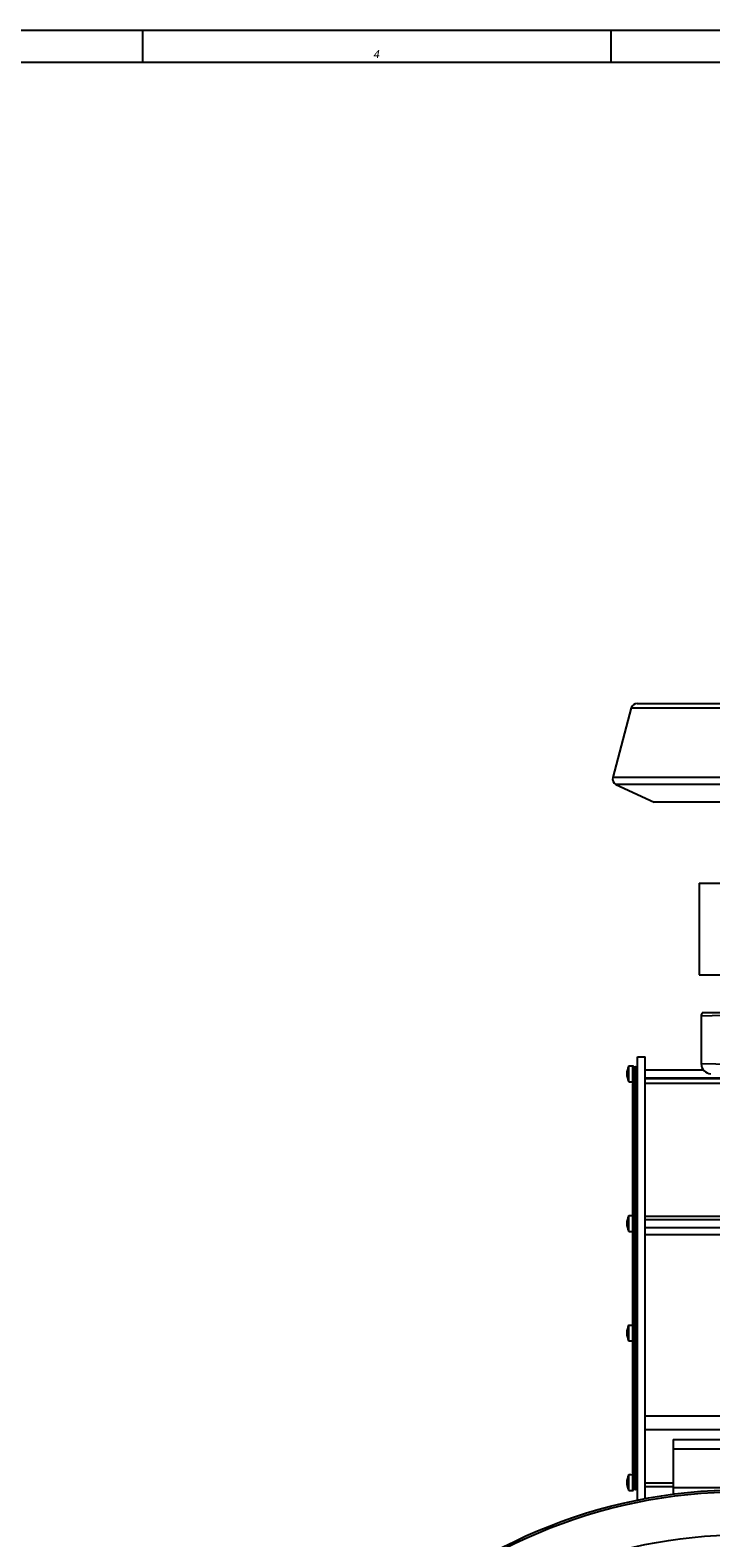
# Model space of a CAD drawing. Extents: x 0 to 2037, y -777 to 1557.
# Tile 38 of 65: x 684 to 854, y 463 to 841. Entities that reach past the tile are written whole.
import ezdxf

# ---------------------------------------------------------------- set-up
doc = ezdxf.new("R2010")
doc.units = 0
doc.header["$LTSCALE"] = 65.395
doc.layers.get('0').update_dxf_attribs({"linetype": 'CONTINUOUS'})
doc.layers.add('3_ALL_AXES', color=7, linetype='CONTINUOUS')
doc.layers.add('7_ALL_NOTE', color=7, linetype='CONTINUOUS')
doc.styles.add('TEXTSTYLE_3', font='ariali.ttf')

msp = doc.modelspace()

# ---------------------------------------------------------------- linework, layer by layer
at = {"color": 7, "linetype": 'CONTINUOUS'}
for p, q in [((0, 841), (1189, 841)), ((8, 833), (1181, 833)), ((835.695, 672.328), (1062.809, 672.328)), ((834.247, 671.217), (829.578, 653.794)), ((830.393, 652.046), (839.975, 647.578)), ((1058.53, 647.578), (839.975, 647.578)), ((851.252, 627.328), (851.252, 604.328)), ((851.252, 627.328), (878.713, 627.328)), ((851.252, 604.328), (878.713, 604.328)), ((851.752, 594.062), (851.752, 582.06)), ((834.752, 581.422), (834.752, 577.622)), ((837.752, 578.398), (859.183, 578.398)), ((837.752, 577.158), (859.752, 577.158)), ((834.752, 543.946), (834.752, 540.146)), ((837.752, 543.892), (859.752, 543.892)), ((837.752, 539.265), (859.752, 539.265)), ((837.752, 493.823), (859.752, 493.823)), ((837.752, 490.435), (859.752, 490.435)), ((844.752, 487.926), (844.752, 474.213)), ((844.752, 487.926), (859.752, 487.926)), ((859.752, 485.511), (844.752, 485.511)), ((834.752, 479.034), (834.752, 475.234)), ((859.752, 475.852), (844.752, 475.852))]:
    msp.add_line(p, q, dxfattribs=at)
at = {"color": 2, "linetype": 'CONTINUOUS'}
for p, q in [((8, 841), (1181, 841)), ((711.8, 841), (711.8, 833)), ((829.1, 841), (829.1, 833)), ((8, 833), (1181, 833))]:
    msp.add_line(p, q, dxfattribs=at)
at = {"color": 9, "linetype": 'CONTINUOUS'}
for p, q in [((834.247, 671.217), (1064.258, 671.217)), ((1068.927, 653.794), (829.578, 653.794)), ((1068.112, 652.046), (830.393, 652.046)), ((851.752, 594.062), (863.816, 594.433)), ((863.816, 581.723), (851.752, 582.06)), ((834.652, 577.522), (834.652, 581.522)), ((834.852, 580.522), (834.852, 578.522)), ((834.652, 540.046), (834.652, 544.046)), ((834.852, 543.046), (834.852, 541.046)), ((834.652, 475.134), (834.652, 479.134)), ((834.852, 478.134), (834.852, 476.134))]:
    msp.add_line(p, q, dxfattribs=at)
at = {"color": 7, "linetype": 'CONTINUOUS'}
for radius in [131, 130.5, 119.698]:
    msp.add_circle((861.752, 344.328), radius, dxfattribs=at)
for centre, radius, start, end in [((835.695, 670.828), 1.5, 90, 165), ((831.027, 653.406), 1.5, 165, 245), ((853.252, 594.062), 1.5, 149.29147, 180), ((854.252, 582.06), 2.5, 180, 268), ((834.652, 581.422), 0.1, 0, 90), ((834.852, 580.622), 0.1, 180, 270), ((834.852, 578.422), 0.1, 90, 180), ((834.652, 577.622), 0.1, 270, 360), ((834.652, 543.946), 0.1, 0, 90), ((834.652, 540.146), 0.1, 270, 360), ((834.852, 543.146), 0.1, 180, 270), ((834.852, 540.946), 0.1, 90, 180), ((834.652, 479.034), 0.1, 0, 90), ((834.852, 478.234), 0.1, 180, 270), ((834.852, 476.034), 0.1, 90, 180), ((834.652, 475.234), 0.1, 270, 360)]:
    msp.add_arc(centre, radius, start, end, dxfattribs=at)
at = {"layer": '3_ALL_AXES', "color": 7, "linetype": 'CONTINUOUS'}
for p, q in [((863.804, 594.828), (851.963, 594.828)), ((835.752, 472.828), (835.752, 583.828)), ((835.752, 583.828), (837.752, 583.828)), ((837.752, 473.101), (837.752, 583.828)), ((833.627, 577.522), (833.627, 581.522)), ((833.627, 581.522), (834.652, 581.522)), ((834.852, 580.522), (835.002, 580.522)), ((834.852, 578.522), (835.002, 578.522)), ((835.002, 581.017), (835.002, 578.028)), ((835.002, 543.546), (835.002, 578.022)), ((835.502, 581.017), (835.502, 578.028)), ((835.502, 580.522), (835.752, 580.522)), ((835.502, 578.522), (835.752, 578.522)), ((835.502, 543.546), (835.502, 578.022)), ((837.752, 580.522), (852.282, 580.522)), ((837.752, 578.522), (859.058, 578.522)), ((833.627, 577.522), (834.652, 577.522)), ((834.502, 576.819), (834.502, 544.046)), ((833.627, 540.046), (833.627, 544.046)), ((833.627, 544.046), (834.652, 544.046)), ((834.852, 543.046), (835.002, 543.046)), ((834.852, 541.046), (835.002, 541.046)), ((835.002, 543.54), (835.002, 540.552)), ((835.002, 540.546), (835.002, 492.352)), ((835.502, 543.54), (835.502, 540.552)), ((835.502, 543.046), (835.752, 543.046)), ((835.502, 541.046), (835.752, 541.046)), ((835.502, 492.352), (835.502, 540.546)), ((837.752, 543.046), (865.752, 543.046)), ((837.752, 541.046), (865.752, 541.046)), ((833.627, 540.046), (834.652, 540.046)), ((834.502, 540.046), (834.502, 479.838)), ((833.627, 512.611), (833.627, 516.611)), ((833.627, 516.611), (834.502, 516.611)), ((835.502, 515.611), (835.752, 515.611)), ((833.627, 512.611), (834.502, 512.611)), ((835.502, 513.611), (835.752, 513.611)), ((835.002, 492.346), (835.002, 489.357)), ((835.502, 492.346), (835.502, 489.357)), ((835.002, 489.352), (835.002, 479.838)), ((835.502, 475.64), (835.502, 489.352)), ((835.002, 475.64), (835.002, 479.828)), ((833.627, 475.134), (833.627, 479.134)), ((833.627, 479.134), (834.652, 479.134)), ((834.852, 478.134), (835.002, 478.134)), ((834.852, 476.134), (835.002, 476.134)), ((835.502, 478.134), (835.752, 478.134)), ((835.502, 476.134), (835.752, 476.134)), ((837.752, 477.078), (844.752, 477.078)), ((837.752, 476.134), (844.752, 476.134)), ((833.627, 475.134), (834.652, 475.134)), ((835.752, 472.828), (836.309, 472.828))]:
    msp.add_line(p, q, dxfattribs=at)
for centre, radius, start, end in [((837.377, 579.522), 4.25, 151.92751, 208.07249), ((835.252, 581.022), 0.25, 0, 180), ((835.252, 578.022), 0.25, 180, 360), ((834.752, 576.828), 0.25, 0, 180), ((837.377, 542.046), 4.25, 151.92751, 208.07249), ((835.252, 543.546), 0.25, 0, 180), ((835.252, 540.546), 0.25, 180, 360), ((837.377, 514.611), 4.25, 151.92751, 208.07249), ((835.252, 492.352), 0.25, 0, 180), ((835.252, 489.352), 0.25, 180, 360), ((834.752, 479.828), 0.25, 180, 360), ((837.377, 477.134), 4.25, 151.92751, 208.07249), ((835.252, 475.634), 0.25, 180, 360)]:
    msp.add_arc(centre, radius, start, end, dxfattribs=at)
for points, knots in [([(835.002, 528.328), (835.002, 528.298), (835.046, 528.246), (835.138, 528.209), (835.209, 528.199), (835.252, 528.199)], [0, 0, 0, 0, 0.302475, 0.5690015, 1, 1, 1, 1]), ([(835.252, 528.199), (835.296, 528.2), (835.387, 528.206), (835.502, 528.274), (835.502, 528.328)], [0, 0, 0, 0, 0.4409787, 1, 1, 1, 1]), ([(835.252, 478.743), (835.192, 478.743), (835.089, 478.728), (835.013, 478.647), (835.005, 478.609)], [0, 0, 0, 0, 0.6106833, 1, 1, 1, 1]), ([(835.466, 478.671), (835.455, 478.681), (835.394, 478.728), (835.314, 478.743), (835.252, 478.743)], [0, 0, 0, 0, 0.1969444, 1, 1, 1, 1]), ([(835.502, 478.583), (835.502, 478.607), (835.492, 478.64), (835.472, 478.664), (835.466, 478.671)], [0, 0, 0, 0, 0.7272147, 1, 1, 1, 1])]:
    msp.add_open_spline(points, degree=3, knots=knots, dxfattribs=at)
msp.add_open_spline([(835.005, 478.609), (835.003, 478.601), (835.002, 478.592), (835.002, 478.583)], degree=3, dxfattribs=at)

# ---------------------------------------------------------------- texts
at = {"layer": '7_ALL_NOTE', "color": 1, "linetype": 'CONTINUOUS', "insert": (770.45, 836), "char_height": 2, "width": 1.5539, "attachment_point": 2, "style": 'TEXTSTYLE_3'}
msp.add_mtext('4', dxfattribs=at)

doc.saveas('drawing.dxf')
